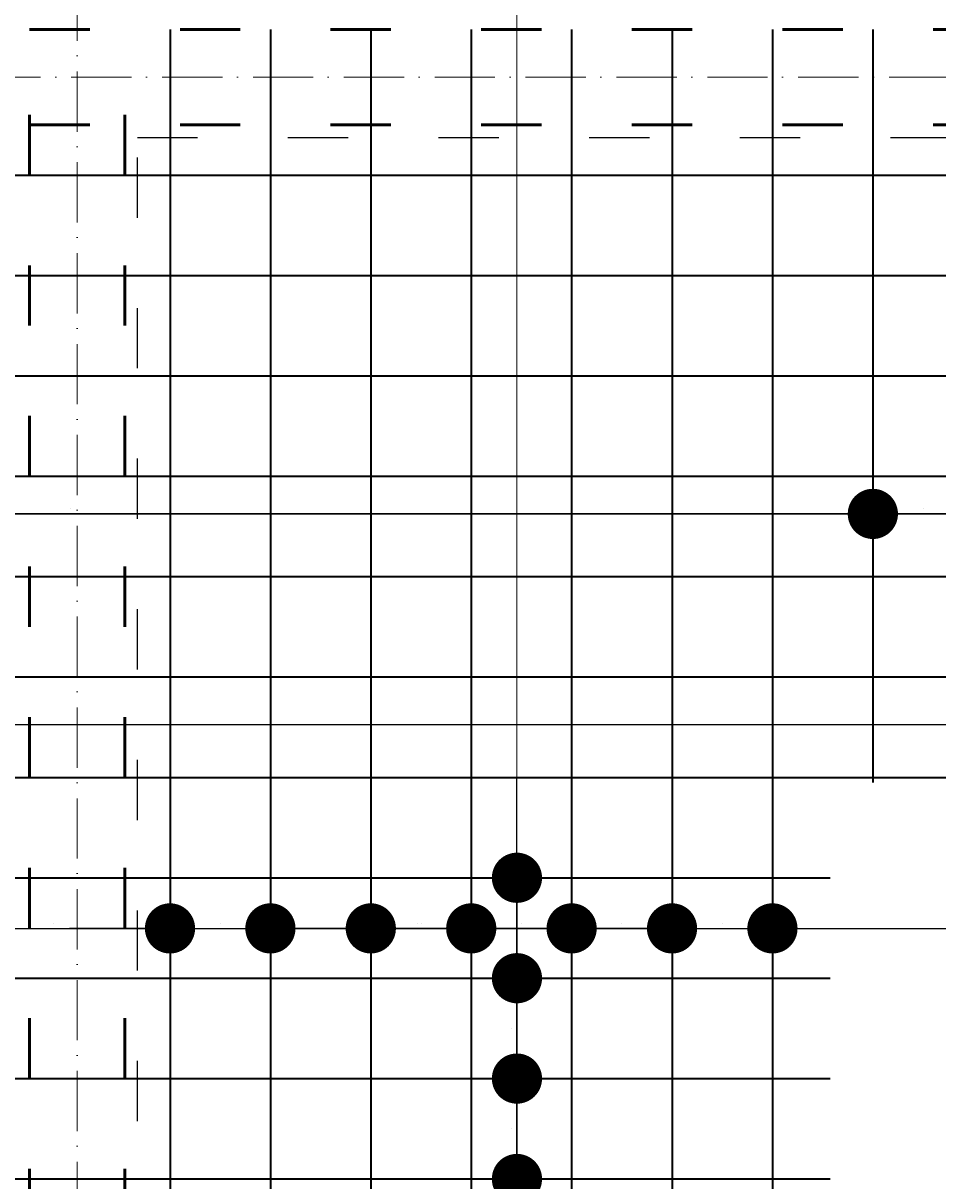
# Model space of a CAD drawing. Header units: millimetres. Extents: x 300938 to 312016, y 11971 to 20881.
# Tile 84 of 239: x 309398 to 309580, y 15059 to 15290. Entities that reach past the tile are written whole.
import ezdxf

# ---------------------------------------------------------------- set-up
doc = ezdxf.new("R2010")
doc.units = ezdxf.units.MM
doc.linetypes.add('ACAD_ISO03W100', pattern=[30, 12, -18])
doc.linetypes.add('ACAD_ISO10W100', pattern=[18, 12, -3, 0, -3])
for name, color, linetype, lineweight in [('konstrukcja wymiary', 1, 'Continuous', 13), ('osie', 5, 'ACAD_ISO10W100', 13), ('zbrojenie', 4, 'Continuous', 50), ('zbrojenie płyty', 141, 'Continuous', 35)]:
    doc.layers.add(name, color=color, linetype=linetype, lineweight=lineweight)
doc.layers.add('przerywane', color=6, linetype='ACAD_ISO03W100')
doc.styles.add('KONSTRUKCJA', font='romand.shx', dxfattribs={"oblique": 10})
doc.styles.get("Standard").update_dxf_attribs({"font": 'romand.shx', "oblique": 10})
doc.dimstyles.new('150', dxfattribs={"dimtxt": 10, "dimasz": 7, "dimexe": 1.25, "dimexo": 0.625, "dimgap": 3, "dimtad": 1, "dimdec": 0, "dimrnd": 0.5, "dimtxsty": 'KONSTRUKCJA', "dimblk": 'ARCHTICK', "dimcen": 2.5, "dimadec": 0, "dimazin": 0, "dimtfac": 1, "dimtdec": 0, "dimtix": 1, "dimtmove": 0, "dimatfit": 3, "dimfxl": 4, "dimfxlon": 1, "dimarcsym": 0})
doc.dimstyles.new('kropki', dxfattribs={"dimtxt": 0.001, "dimasz": 10, "dimexe": 1.25, "dimexo": 0.625, "dimgap": 1, "dimtad": 1, "dimtxsty": 'Standard', "dimblk": 'DOT', "dimcen": 2.5, "dimadec": 0, "dimazin": 0, "dimtfac": 1, "dimtmove": 0, "dimatfit": 3, "dimfxl": 1, "dimfxlon": 1, "dimarcsym": 0})

# ---------------------------------------------------------------- blocks, each defined once
blk = doc.blocks.new('_ArchTick')
at = {"color": 0, "linetype": 'ByBlock', "lineweight": 13, "const_width": 0.15}
blk.add_lwpolyline([(-0.5, -0.5), (0.5, 0.5)], dxfattribs=at)
blk = doc.blocks.new('*D2125')
at = {"layer": 'Defpoints', "color": 0, "transparency": 16777216}
for p in [(309620.63, 15501.22), (309620.63, 14520.22), (309164.63, 14393.22)]:
    blk.add_point(p, dxfattribs=at)
at = {"layer": 'konstrukcja wymiary', "color": 0, "lineweight": -2, "transparency": 16777216}
for p, q in [((309164.63, 15497.22), (309164.63, 15502.47)), ((309164.63, 15501.22), (309620.63, 15501.22)), ((309620.63, 15497.22), (309620.63, 15502.47))]:
    blk.add_line(p, q, dxfattribs=at)
at = {"layer": 'konstrukcja wymiary', "color": 0, "lineweight": -2, "transparency": 16777216, "xscale": 7, "yscale": 7, "zscale": 7, "rotation": 180}
blk.add_blockref('_ArchTick', (309164.63, 15501.22), dxfattribs=at)
at = {"layer": 'konstrukcja wymiary', "color": 0, "lineweight": -2, "transparency": 16777216, "xscale": 7, "yscale": 7, "zscale": 7}
blk.add_blockref('_ArchTick', (309620.63, 15501.22), dxfattribs=at)
at = {"layer": 'konstrukcja wymiary', "color": 0, "transparency": 16777216, "insert": (309392.63, 15509.22), "char_height": 10, "attachment_point": 5, "style": 'KONSTRUKCJA'}
blk.add_mtext('456', dxfattribs=at)
blk = doc.blocks.new('_Dot')
at = {"color": 0, "linetype": 'ByBlock', "lineweight": -2}
blk.add_line((-0.5, 0), (-1, 0), dxfattribs=at)
at = {"color": 0, "linetype": 'ByBlock', "const_width": 0.5}
blk.add_lwpolyline([(-0.25, 0, 1), (0.25, 0, 1)], format="xyb", close=True, dxfattribs=at)
blk = doc.blocks.new('*D2510')
at = {"layer": 'Defpoints', "color": 0, "transparency": 16777216}
for p in [(309507.13, 15119.72), (309496.24, 15099.72), (309507.13, 15099.72)]:
    blk.add_point(p, dxfattribs=at)
at = {"layer": 'konstrukcja wymiary', "color": 0, "lineweight": -2, "transparency": 16777216}
for p, q in [((309496.24, 15129.72), (309496.24, 15139.72)), ((309497.24, 15119.72), (309494.99, 15119.72)), ((309496.24, 15119.72), (309496.24, 15099.72)), ((309497.24, 15099.72), (309494.99, 15099.72)), ((309496.24, 15089.72), (309496.24, 15079.72))]:
    blk.add_line(p, q, dxfattribs=at)
at = {"layer": 'konstrukcja wymiary', "color": 0, "lineweight": -2, "transparency": 16777216, "xscale": 10, "yscale": 10, "zscale": 10}
for p, rotation in [((309496.24, 15119.72), 270), ((309496.24, 15099.72), 90)]:
    blk.add_blockref('_Dot', p, dxfattribs=dict(at, rotation=rotation))
at = {"layer": 'konstrukcja wymiary', "color": 0, "transparency": 16777216, "insert": (309495.24, 15109.72), "char_height": 0.001, "attachment_point": 5, "rotation": 90}
blk.add_mtext('20', dxfattribs=at)
blk = doc.blocks.new('*D2511')
at = {"layer": 'Defpoints', "color": 0, "transparency": 16777216}
for p in [(309507.13, 15099.72), (309496.24, 15079.72), (309558.63, 15079.72)]:
    blk.add_point(p, dxfattribs=at)
at = {"layer": 'konstrukcja wymiary', "color": 0, "lineweight": -2, "transparency": 16777216}
for p, q in [((309496.24, 15109.72), (309496.24, 15119.72)), ((309497.24, 15099.72), (309494.99, 15099.72)), ((309496.24, 15099.72), (309496.24, 15079.72)), ((309497.24, 15079.72), (309494.99, 15079.72)), ((309496.24, 15069.72), (309496.24, 15059.72))]:
    blk.add_line(p, q, dxfattribs=at)
at = {"layer": 'konstrukcja wymiary', "color": 0, "lineweight": -2, "transparency": 16777216, "xscale": 10, "yscale": 10, "zscale": 10}
for p, rotation in [((309496.24, 15099.72), 270), ((309496.24, 15079.72), 90)]:
    blk.add_blockref('_Dot', p, dxfattribs=dict(at, rotation=rotation))
at = {"layer": 'konstrukcja wymiary', "color": 0, "transparency": 16777216, "insert": (309495.24, 15089.72), "char_height": 0.001, "attachment_point": 5, "rotation": 90}
blk.add_mtext('20', dxfattribs=at)
blk = doc.blocks.new('*D2512')
at = {"layer": 'Defpoints', "color": 0, "transparency": 16777216}
for p in [(309558.63, 15079.72), (309496.24, 15059.72), (309507.13, 15059.72)]:
    blk.add_point(p, dxfattribs=at)
at = {"layer": 'konstrukcja wymiary', "color": 0, "lineweight": -2, "transparency": 16777216}
for p, q in [((309496.24, 15089.72), (309496.24, 15099.72)), ((309497.24, 15079.72), (309494.99, 15079.72)), ((309496.24, 15079.72), (309496.24, 15059.72)), ((309497.24, 15059.72), (309494.99, 15059.72)), ((309496.24, 15049.72), (309496.24, 15039.72))]:
    blk.add_line(p, q, dxfattribs=at)
at = {"layer": 'konstrukcja wymiary', "color": 0, "lineweight": -2, "transparency": 16777216, "xscale": 10, "yscale": 10, "zscale": 10}
for p, rotation in [((309496.24, 15079.72), 270), ((309496.24, 15059.72), 90)]:
    blk.add_blockref('_Dot', p, dxfattribs=dict(at, rotation=rotation))
at = {"layer": 'konstrukcja wymiary', "color": 0, "transparency": 16777216, "insert": (309495.24, 15069.72), "char_height": 0.001, "attachment_point": 5, "rotation": 90}
blk.add_mtext('20', dxfattribs=at)
blk = doc.blocks.new('*D2513')
at = {"layer": 'Defpoints', "color": 0, "transparency": 16777216}
for p in [(309507.13, 15059.72), (309496.24, 15038.97), (309507.13, 15038.97)]:
    blk.add_point(p, dxfattribs=at)
at = {"layer": 'konstrukcja wymiary', "color": 0, "lineweight": -2, "transparency": 16777216}
for p, q in [((309496.24, 15069.72), (309496.24, 15079.72)), ((309497.24, 15059.72), (309494.99, 15059.72)), ((309496.24, 15059.72), (309496.24, 15038.97)), ((309497.24, 15038.97), (309494.99, 15038.97)), ((309496.24, 15028.97), (309496.24, 15018.97))]:
    blk.add_line(p, q, dxfattribs=at)
at = {"layer": 'konstrukcja wymiary', "color": 0, "lineweight": -2, "transparency": 16777216, "xscale": 10, "yscale": 10, "zscale": 10}
for p, rotation in [((309496.24, 15059.72), 270), ((309496.24, 15038.97), 90)]:
    blk.add_blockref('_Dot', p, dxfattribs=dict(at, rotation=rotation))
at = {"layer": 'konstrukcja wymiary', "color": 0, "transparency": 16777216, "insert": (309495.24, 15049.35), "char_height": 0.001, "attachment_point": 5, "rotation": 90}
blk.add_mtext('20,75', dxfattribs=at)
blk = doc.blocks.new('*D2729')
at = {"layer": 'Defpoints', "color": 0, "transparency": 16777216}
for p in [(309067.54, 15119.59), (309885.19, 15109.64), (309885.19, 15099.59)]:
    blk.add_point(p, dxfattribs=at)
at = {"layer": 'konstrukcja wymiary', "color": 0, "lineweight": -2, "transparency": 16777216}
for p, q in [((309067.54, 15110.64), (309067.54, 15108.39)), ((309885.19, 15108.64), (309885.19, 15110.89)), ((309077.54, 15109.64), (309875.19, 15109.64))]:
    blk.add_line(p, q, dxfattribs=at)
at = {"layer": 'konstrukcja wymiary', "color": 0, "lineweight": -2, "transparency": 16777216, "xscale": 10, "yscale": 10, "zscale": 10, "rotation": 180}
blk.add_blockref('_Dot', (309067.54, 15109.64), dxfattribs=at)
at = {"layer": 'konstrukcja wymiary', "color": 0, "lineweight": -2, "transparency": 16777216, "xscale": 10, "yscale": 10, "zscale": 10}
blk.add_blockref('_Dot', (309885.19, 15109.64), dxfattribs=at)
at = {"layer": 'konstrukcja wymiary', "color": 0, "transparency": 16777216, "insert": (309476.36, 15110.64), "char_height": 0.001, "attachment_point": 5}
blk.add_mtext('817,65', dxfattribs=at)
blk = doc.blocks.new('*D2746')
at = {"layer": 'Defpoints', "color": 0, "transparency": 16777216}
for p in [(310376.34, 15181.72), (309360.92, 15159.72), (310376.34, 15150.23)]:
    blk.add_point(p, dxfattribs=at)
at = {"layer": 'konstrukcja wymiary', "color": 0, "lineweight": -2, "transparency": 16777216}
for p, q in [((309360.92, 15151.23), (309360.92, 15148.98)), ((309370.92, 15150.23), (310366.34, 15150.23)), ((310376.34, 15151.23), (310376.34, 15148.98))]:
    blk.add_line(p, q, dxfattribs=at)
at = {"layer": 'konstrukcja wymiary', "color": 0, "lineweight": -2, "transparency": 16777216, "xscale": 10, "yscale": 10, "zscale": 10, "rotation": 180}
blk.add_blockref('_Dot', (309360.92, 15150.23), dxfattribs=at)
at = {"layer": 'konstrukcja wymiary', "color": 0, "lineweight": -2, "transparency": 16777216, "xscale": 10, "yscale": 10, "zscale": 10}
blk.add_blockref('_Dot', (310376.34, 15150.23), dxfattribs=at)
at = {"layer": 'konstrukcja wymiary', "color": 0, "transparency": 16777216, "insert": (309868.63, 15151.23), "char_height": 0.001, "attachment_point": 5}
blk.add_mtext('1015,43', dxfattribs=at)
blk = doc.blocks.new('*D2752')
at = {"layer": 'Defpoints', "color": 0, "transparency": 16777216}
for p in [(309012.54, 15119.72), (309467.13, 15119.72), (309467.13, 15109.64)]:
    blk.add_point(p, dxfattribs=at)
at = {"layer": 'konstrukcja wymiary', "color": 0, "lineweight": -2, "transparency": 16777216}
for p, q in [((309012.54, 15110.64), (309012.54, 15108.39)), ((309467.13, 15110.64), (309467.13, 15108.39)), ((309022.54, 15109.64), (309457.13, 15109.64))]:
    blk.add_line(p, q, dxfattribs=at)
at = {"layer": 'konstrukcja wymiary', "color": 0, "lineweight": -2, "transparency": 16777216, "xscale": 10, "yscale": 10, "zscale": 10, "rotation": 180}
blk.add_blockref('_Dot', (309012.54, 15109.64), dxfattribs=at)
at = {"layer": 'konstrukcja wymiary', "color": 0, "lineweight": -2, "transparency": 16777216, "xscale": 10, "yscale": 10, "zscale": 10}
blk.add_blockref('_Dot', (309467.13, 15109.64), dxfattribs=at)
at = {"layer": 'konstrukcja wymiary', "color": 0, "transparency": 16777216, "insert": (309239.84, 15110.64), "char_height": 0.001, "attachment_point": 5}
blk.add_mtext('454,59', dxfattribs=at)
blk = doc.blocks.new('*D2753')
at = {"layer": 'Defpoints', "color": 0, "transparency": 16777216}
for p in [(309467.13, 15119.72), (309487.13, 15109.64), (309487.13, 15099.72)]:
    blk.add_point(p, dxfattribs=at)
at = {"layer": 'konstrukcja wymiary', "color": 0, "lineweight": -2, "transparency": 16777216}
for p, q in [((309467.13, 15110.64), (309467.13, 15108.39)), ((309487.13, 15108.64), (309487.13, 15110.89)), ((309457.13, 15109.64), (309447.13, 15109.64)), ((309467.13, 15109.64), (309487.13, 15109.64)), ((309497.13, 15109.64), (309507.13, 15109.64))]:
    blk.add_line(p, q, dxfattribs=at)
at = {"layer": 'konstrukcja wymiary', "color": 0, "lineweight": -2, "transparency": 16777216, "xscale": 10, "yscale": 10, "zscale": 10}
blk.add_blockref('_Dot', (309467.13, 15109.64), dxfattribs=at)
at = {"layer": 'konstrukcja wymiary', "color": 0, "lineweight": -2, "transparency": 16777216, "xscale": 10, "yscale": 10, "zscale": 10, "rotation": 180}
blk.add_blockref('_Dot', (309487.13, 15109.64), dxfattribs=at)
at = {"layer": 'konstrukcja wymiary', "color": 0, "transparency": 16777216, "insert": (309477.13, 15110.64), "char_height": 0.001, "attachment_point": 5}
blk.add_mtext('20', dxfattribs=at)
blk = doc.blocks.new('*D2754')
at = {"layer": 'Defpoints', "color": 0, "transparency": 16777216}
for p in [(309507.13, 15109.64), (309487.13, 15099.72), (309507.13, 15099.72)]:
    blk.add_point(p, dxfattribs=at)
at = {"layer": 'konstrukcja wymiary', "color": 0, "lineweight": -2, "transparency": 16777216}
for p, q in [((309487.13, 15108.64), (309487.13, 15110.89)), ((309507.13, 15108.64), (309507.13, 15110.89)), ((309477.13, 15109.64), (309467.13, 15109.64)), ((309487.13, 15109.64), (309507.13, 15109.64)), ((309517.13, 15109.64), (309527.13, 15109.64))]:
    blk.add_line(p, q, dxfattribs=at)
at = {"layer": 'konstrukcja wymiary', "color": 0, "lineweight": -2, "transparency": 16777216, "xscale": 10, "yscale": 10, "zscale": 10}
blk.add_blockref('_Dot', (309487.13, 15109.64), dxfattribs=at)
at = {"layer": 'konstrukcja wymiary', "color": 0, "lineweight": -2, "transparency": 16777216, "xscale": 10, "yscale": 10, "zscale": 10, "rotation": 180}
blk.add_blockref('_Dot', (309507.13, 15109.64), dxfattribs=at)
at = {"layer": 'konstrukcja wymiary', "color": 0, "transparency": 16777216, "insert": (309497.13, 15110.64), "char_height": 0.001, "attachment_point": 5}
blk.add_mtext('20', dxfattribs=at)
blk = doc.blocks.new('*D2755')
at = {"layer": 'Defpoints', "color": 0, "transparency": 16777216}
for p in [(309527.13, 15109.64), (309507.13, 15099.72), (309527.13, 15099.72)]:
    blk.add_point(p, dxfattribs=at)
at = {"layer": 'konstrukcja wymiary', "color": 0, "lineweight": -2, "transparency": 16777216}
for p, q in [((309507.13, 15108.64), (309507.13, 15110.89)), ((309527.13, 15108.64), (309527.13, 15110.89)), ((309497.13, 15109.64), (309487.13, 15109.64)), ((309507.13, 15109.64), (309527.13, 15109.64)), ((309537.13, 15109.64), (309547.13, 15109.64))]:
    blk.add_line(p, q, dxfattribs=at)
at = {"layer": 'konstrukcja wymiary', "color": 0, "lineweight": -2, "transparency": 16777216, "xscale": 10, "yscale": 10, "zscale": 10}
blk.add_blockref('_Dot', (309507.13, 15109.64), dxfattribs=at)
at = {"layer": 'konstrukcja wymiary', "color": 0, "lineweight": -2, "transparency": 16777216, "xscale": 10, "yscale": 10, "zscale": 10, "rotation": 180}
blk.add_blockref('_Dot', (309527.13, 15109.64), dxfattribs=at)
at = {"layer": 'konstrukcja wymiary', "color": 0, "transparency": 16777216, "insert": (309517.13, 15110.64), "char_height": 0.001, "attachment_point": 5}
blk.add_mtext('20', dxfattribs=at)
blk = doc.blocks.new('*D2756')
at = {"layer": 'Defpoints', "color": 0, "transparency": 16777216}
for p in [(309547.13, 15109.64), (309527.13, 15099.72), (309547.13, 15099.72)]:
    blk.add_point(p, dxfattribs=at)
at = {"layer": 'konstrukcja wymiary', "color": 0, "lineweight": -2, "transparency": 16777216}
for p, q in [((309527.13, 15108.64), (309527.13, 15110.89)), ((309547.13, 15108.64), (309547.13, 15110.89)), ((309517.13, 15109.64), (309507.13, 15109.64)), ((309527.13, 15109.64), (309547.13, 15109.64)), ((309557.13, 15109.64), (309567.13, 15109.64))]:
    blk.add_line(p, q, dxfattribs=at)
at = {"layer": 'konstrukcja wymiary', "color": 0, "lineweight": -2, "transparency": 16777216, "xscale": 10, "yscale": 10, "zscale": 10}
blk.add_blockref('_Dot', (309527.13, 15109.64), dxfattribs=at)
at = {"layer": 'konstrukcja wymiary', "color": 0, "lineweight": -2, "transparency": 16777216, "xscale": 10, "yscale": 10, "zscale": 10, "rotation": 180}
blk.add_blockref('_Dot', (309547.13, 15109.64), dxfattribs=at)
at = {"layer": 'konstrukcja wymiary', "color": 0, "transparency": 16777216, "insert": (309537.13, 15110.64), "char_height": 0.001, "attachment_point": 5}
blk.add_mtext('20', dxfattribs=at)
blk = doc.blocks.new('*D2757')
at = {"layer": 'Defpoints', "color": 0, "transparency": 16777216}
for p in [(310047.13, 15109.64), (310047.13, 15101.72), (309547.13, 15099.72)]:
    blk.add_point(p, dxfattribs=at)
at = {"layer": 'konstrukcja wymiary', "color": 0, "lineweight": -2, "transparency": 16777216}
for p, q in [((309547.13, 15108.64), (309547.13, 15110.89)), ((310047.13, 15108.64), (310047.13, 15110.89)), ((309557.13, 15109.64), (310037.13, 15109.64))]:
    blk.add_line(p, q, dxfattribs=at)
at = {"layer": 'konstrukcja wymiary', "color": 0, "lineweight": -2, "transparency": 16777216, "xscale": 10, "yscale": 10, "zscale": 10, "rotation": 180}
blk.add_blockref('_Dot', (309547.13, 15109.64), dxfattribs=at)
at = {"layer": 'konstrukcja wymiary', "color": 0, "lineweight": -2, "transparency": 16777216, "xscale": 10, "yscale": 10, "zscale": 10}
blk.add_blockref('_Dot', (310047.13, 15109.64), dxfattribs=at)
at = {"layer": 'konstrukcja wymiary', "color": 0, "transparency": 16777216, "insert": (309797.13, 15110.64), "char_height": 0.001, "attachment_point": 5}
blk.add_mtext('500', dxfattribs=at)
blk = doc.blocks.new('*D2770')
at = {"layer": 'Defpoints', "color": 0, "transparency": 16777216}
for p in [(309380.92, 15120.25), (309427.13, 15120.25), (309427.13, 15109.64)]:
    blk.add_point(p, dxfattribs=at)
at = {"layer": 'konstrukcja wymiary', "color": 0, "lineweight": -2, "transparency": 16777216}
for p, q in [((309380.92, 15110.64), (309380.92, 15108.39)), ((309427.13, 15110.64), (309427.13, 15108.39)), ((309390.92, 15109.64), (309417.13, 15109.64))]:
    blk.add_line(p, q, dxfattribs=at)
at = {"layer": 'konstrukcja wymiary', "color": 0, "lineweight": -2, "transparency": 16777216, "xscale": 10, "yscale": 10, "zscale": 10, "rotation": 180}
blk.add_blockref('_Dot', (309380.92, 15109.64), dxfattribs=at)
at = {"layer": 'konstrukcja wymiary', "color": 0, "lineweight": -2, "transparency": 16777216, "xscale": 10, "yscale": 10, "zscale": 10}
blk.add_blockref('_Dot', (309427.13, 15109.64), dxfattribs=at)
at = {"layer": 'konstrukcja wymiary', "color": 0, "transparency": 16777216, "insert": (309404.02, 15110.64), "char_height": 0.001, "attachment_point": 5}
blk.add_mtext('46,21', dxfattribs=at)
blk = doc.blocks.new('*D2771')
at = {"layer": 'Defpoints', "color": 0, "transparency": 16777216}
for p in [(309427.13, 15120.25), (309447.13, 15120.25), (309447.13, 15109.64)]:
    blk.add_point(p, dxfattribs=at)
at = {"layer": 'konstrukcja wymiary', "color": 0, "lineweight": -2, "transparency": 16777216}
for p, q in [((309427.13, 15110.64), (309427.13, 15108.39)), ((309447.13, 15110.64), (309447.13, 15108.39)), ((309417.13, 15109.64), (309407.13, 15109.64)), ((309427.13, 15109.64), (309447.13, 15109.64)), ((309457.13, 15109.64), (309467.13, 15109.64))]:
    blk.add_line(p, q, dxfattribs=at)
at = {"layer": 'konstrukcja wymiary', "color": 0, "lineweight": -2, "transparency": 16777216, "xscale": 10, "yscale": 10, "zscale": 10}
blk.add_blockref('_Dot', (309427.13, 15109.64), dxfattribs=at)
at = {"layer": 'konstrukcja wymiary', "color": 0, "lineweight": -2, "transparency": 16777216, "xscale": 10, "yscale": 10, "zscale": 10, "rotation": 180}
blk.add_blockref('_Dot', (309447.13, 15109.64), dxfattribs=at)
at = {"layer": 'konstrukcja wymiary', "color": 0, "transparency": 16777216, "insert": (309437.13, 15110.64), "char_height": 0.001, "attachment_point": 5}
blk.add_mtext('20', dxfattribs=at)
blk = doc.blocks.new('*D2774')
at = {"layer": 'Defpoints', "color": 0, "transparency": 16777216}
for p in [(309567.13, 15199.72), (309587.13, 15199.72), (309587.13, 15192.21)]:
    blk.add_point(p, dxfattribs=at)
at = {"layer": 'konstrukcja wymiary', "color": 0, "lineweight": -2, "transparency": 16777216}
for p, q in [((309557.13, 15192.21), (309547.13, 15192.21)), ((309567.13, 15193.21), (309567.13, 15190.96)), ((309567.13, 15192.21), (309587.13, 15192.21)), ((309587.13, 15193.21), (309587.13, 15190.96)), ((309597.13, 15192.21), (309607.13, 15192.21))]:
    blk.add_line(p, q, dxfattribs=at)
at = {"layer": 'konstrukcja wymiary', "color": 0, "lineweight": -2, "transparency": 16777216, "xscale": 10, "yscale": 10, "zscale": 10}
blk.add_blockref('_Dot', (309567.13, 15192.21), dxfattribs=at)
at = {"layer": 'konstrukcja wymiary', "color": 0, "lineweight": -2, "transparency": 16777216, "xscale": 10, "yscale": 10, "zscale": 10, "rotation": 180}
blk.add_blockref('_Dot', (309587.13, 15192.21), dxfattribs=at)
at = {"layer": 'konstrukcja wymiary', "color": 0, "transparency": 16777216, "insert": (309577.13, 15193.21), "char_height": 0.001, "attachment_point": 5}
blk.add_mtext('20', dxfattribs=at)
blk = doc.blocks.new('*D2775')
at = {"layer": 'Defpoints', "color": 0, "transparency": 16777216}
for p in [(309587.13, 15199.72), (309607.13, 15199.72), (309607.13, 15192.21)]:
    blk.add_point(p, dxfattribs=at)
at = {"layer": 'konstrukcja wymiary', "color": 0, "lineweight": -2, "transparency": 16777216}
for p, q in [((309577.13, 15192.21), (309567.13, 15192.21)), ((309587.13, 15193.21), (309587.13, 15190.96)), ((309587.13, 15192.21), (309607.13, 15192.21)), ((309607.13, 15193.21), (309607.13, 15190.96)), ((309617.13, 15192.21), (309627.13, 15192.21))]:
    blk.add_line(p, q, dxfattribs=at)
at = {"layer": 'konstrukcja wymiary', "color": 0, "lineweight": -2, "transparency": 16777216, "xscale": 10, "yscale": 10, "zscale": 10}
blk.add_blockref('_Dot', (309587.13, 15192.21), dxfattribs=at)
at = {"layer": 'konstrukcja wymiary', "color": 0, "lineweight": -2, "transparency": 16777216, "xscale": 10, "yscale": 10, "zscale": 10, "rotation": 180}
blk.add_blockref('_Dot', (309607.13, 15192.21), dxfattribs=at)
at = {"layer": 'konstrukcja wymiary', "color": 0, "transparency": 16777216, "insert": (309597.13, 15193.21), "char_height": 0.001, "attachment_point": 5}
blk.add_mtext('20', dxfattribs=at)
blk = doc.blocks.new('*D2874')
at = {"layer": 'Defpoints', "color": 0, "transparency": 16777216}
for p in [(309567.13, 15199.72), (309247.52, 15192.21), (309247.52, 15179.72)]:
    blk.add_point(p, dxfattribs=at)
at = {"layer": 'konstrukcja wymiary', "color": 0, "lineweight": -2, "transparency": 16777216}
for p, q in [((309247.52, 15191.21), (309247.52, 15193.46)), ((309557.13, 15192.21), (309257.52, 15192.21)), ((309567.13, 15193.21), (309567.13, 15190.96))]:
    blk.add_line(p, q, dxfattribs=at)
at = {"layer": 'konstrukcja wymiary', "color": 0, "lineweight": -2, "transparency": 16777216, "xscale": 10, "yscale": 10, "zscale": 10, "rotation": 180}
blk.add_blockref('_Dot', (309247.52, 15192.21), dxfattribs=at)
at = {"layer": 'konstrukcja wymiary', "color": 0, "lineweight": -2, "transparency": 16777216, "xscale": 10, "yscale": 10, "zscale": 10}
blk.add_blockref('_Dot', (309567.13, 15192.21), dxfattribs=at)
at = {"layer": 'konstrukcja wymiary', "color": 0, "transparency": 16777216, "insert": (309407.32, 15193.21), "char_height": 0.001, "attachment_point": 5}
blk.add_mtext('319,61', dxfattribs=at)
blk = doc.blocks.new('*D2883')
at = {"layer": 'Defpoints', "color": 0, "transparency": 16777216}
for p in [(309704.23, 15192.21), (309087.55, 15179.72), (309704.23, 15179.72)]:
    blk.add_point(p, dxfattribs=at)
at = {"layer": 'konstrukcja wymiary', "color": 0, "lineweight": -2, "transparency": 16777216}
for p, q in [((309087.55, 15191.21), (309087.55, 15193.46)), ((309097.55, 15192.21), (309694.23, 15192.21)), ((309704.23, 15191.21), (309704.23, 15193.46))]:
    blk.add_line(p, q, dxfattribs=at)
at = {"layer": 'konstrukcja wymiary', "color": 0, "lineweight": -2, "transparency": 16777216, "xscale": 10, "yscale": 10, "zscale": 10, "rotation": 180}
blk.add_blockref('_Dot', (309087.55, 15192.21), dxfattribs=at)
at = {"layer": 'konstrukcja wymiary', "color": 0, "lineweight": -2, "transparency": 16777216, "xscale": 10, "yscale": 10, "zscale": 10}
blk.add_blockref('_Dot', (309704.23, 15192.21), dxfattribs=at)
at = {"layer": 'konstrukcja wymiary', "color": 0, "transparency": 16777216, "insert": (309395.89, 15193.21), "char_height": 0.001, "attachment_point": 5}
blk.add_mtext('616,68', dxfattribs=at)

msp = doc.modelspace()

# ---------------------------------------------------------------- linework, layer by layer
at = {"layer": 'konstrukcja wymiary'}
for p, q in [((309496.237, 15107.224), (309496.237, 15346.841)), ((309577.131, 15192.213), (308901.853, 15192.213))]:
    msp.add_line(p, q, dxfattribs=at)
at = {"layer": 'osie'}
for p, q in [((309408.631, 15606.148), (309408.631, 13976.332)), ((308773.963, 15279.224), (310778.683, 15279.224))]:
    msp.add_line(p, q, dxfattribs=at)
at = {"layer": 'przerywane'}
for p, q in [((309420.631, 14711.224), (309420.631, 15267.224)), ((309420.631, 15267.224), (310016.631, 15267.224))]:
    msp.add_line(p, q, dxfattribs=at)
at = {"layer": 'zbrojenie', "linetype": 'ACAD_ISO03W100'}
for p, q in [((308979.131, 15288.724), (310758.131, 15288.724)), ((309399.131, 14689.724), (309399.131, 15288.724)), ((309418.131, 14689.724), (309418.131, 15288.724)), ((308979.131, 15269.724), (310758.131, 15269.724))]:
    msp.add_line(p, q, dxfattribs=at)
at = {"layer": 'zbrojenie płyty'}
for p, q in [((309427.131, 15288.724), (309427.131, 14549.224)), ((309447.131, 15288.724), (309447.131, 14549.224)), ((309467.131, 15288.724), (309467.131, 14789.224)), ((309487.131, 15288.724), (309487.131, 14789.224)), ((309507.131, 15288.724), (309507.131, 14789.224)), ((309527.131, 15288.724), (309527.131, 14789.224)), ((309547.131, 15288.724), (309547.131, 14789.224)), ((309567.131, 15288.724), (309567.131, 15138.724)), ((308979.131, 15259.724), (309898.631, 15259.724)), ((308979.131, 15239.724), (309898.631, 15239.724)), ((308979.131, 15219.724), (309898.631, 15219.724)), ((308979.131, 15199.724), (309898.631, 15199.724)), ((308979.131, 15179.724), (309898.631, 15179.724)), ((308979.131, 15159.724), (309898.631, 15159.724)), ((308979.131, 15139.724), (309898.631, 15139.724)), ((309258.631, 15119.724), (309558.631, 15119.724)), ((309258.631, 15099.724), (309558.631, 15099.724)), ((309258.631, 15079.724), (309558.631, 15079.724)), ((309258.631, 15059.724), (309558.631, 15059.724))]:
    msp.add_line(p, q, dxfattribs=at)

# ---------------------------------------------------------------- dimensions: what is measured, and where the dimension line sits
at = {"layer": 'konstrukcja wymiary'}
for base, p1, p2, dimstyle, picture, middle in [((309620.631, 15501.224), (309164.631, 14393.224), (309620.631, 14520.224), '150', '*D2125', (309392.631, 15509.224)), ((309247.518, 15192.213), (309567.131, 15199.724), (309247.518, 15179.724), 'kropki', '*D2874', (309407.324, 15193.213)), ((309607.131, 15192.213), (309587.131, 15199.724), (309607.131, 15199.724), 'kropki', '*D2775', (309597.131, 15193.213)), ((309704.231, 15192.213), (309087.547, 15179.724), (309704.231, 15179.724), 'kropki', '*D2883', (309395.889, 15193.213)), ((310376.344, 15150.227), (309360.918, 15159.724), (310376.344, 15181.724), 'kropki', '*D2746', (309868.631, 15151.227)), ((309447.131, 15109.637), (309427.131, 15120.247), (309447.131, 15120.247), 'kropki', '*D2771', (309437.131, 15110.638)), ((309885.189, 15109.637), (309067.538, 15119.594), (309885.189, 15099.594), 'kropki', '*D2729', (309476.363, 15110.638)), ((309487.131, 15109.637), (309467.131, 15119.724), (309487.131, 15099.724), 'kropki', '*D2753', (309477.131, 15110.638)), ((309507.131, 15109.637), (309487.131, 15099.724), (309507.131, 15099.724), 'kropki', '*D2754', (309497.131, 15110.638)), ((309527.131, 15109.637), (309507.131, 15099.724), (309527.131, 15099.724), 'kropki', '*D2755', (309517.131, 15110.638)), ((309547.131, 15109.637), (309527.131, 15099.724), (309547.131, 15099.724), 'kropki', '*D2756', (309537.131, 15110.638)), ((310047.131, 15109.637), (309547.131, 15099.724), (310047.131, 15101.724), 'kropki', '*D2757', (309797.131, 15110.638))]:
    dim = msp.add_linear_dim(base=base, p1=p1, p2=p2, dimstyle=dimstyle, override={"dimtmove": 1}, dxfattribs=at)
    dim.commit()
    dim.dimension.update_dxf_attribs({"geometry": picture, "text_midpoint": middle})
for base, p1, p2, picture, middle in [((309587.131, 15192.213), (309567.131, 15199.724), (309587.131, 15199.724), '*D2774', (309577.131, 15193.213)), ((309427.131, 15109.637), (309380.918, 15120.247), (309427.131, 15120.247), '*D2770', (309404.024, 15110.638)), ((309467.131, 15109.637), (309012.54, 15119.724), (309467.131, 15119.724), '*D2752', (309239.835, 15110.638))]:
    dim = msp.add_linear_dim(base=base, p1=p1, p2=p2, dimstyle='kropki', dxfattribs=at)
    dim.commit()
    dim.dimension.update_dxf_attribs({"geometry": picture, "text_midpoint": middle})
dim = msp.add_linear_dim(base=(309496.237, 15099.724), p1=(309507.131, 15119.724), p2=(309507.131, 15099.724), angle=90, dimstyle='kropki', dxfattribs=at)
dim.commit()
dim.dimension.update_dxf_attribs({"geometry": '*D2510', "text_midpoint": (309495.236, 15109.724)})
for base, p1, p2, picture, middle in [((309496.237, 15079.724), (309507.131, 15099.724), (309558.631, 15079.724), '*D2511', (309495.236, 15089.724)), ((309496.237, 15059.724), (309558.631, 15079.724), (309507.131, 15059.724), '*D2512', (309495.236, 15069.724)), ((309496.237, 15038.974), (309507.131, 15059.724), (309507.131, 15038.974), '*D2513', (309495.236, 15049.349))]:
    dim = msp.add_linear_dim(base=base, p1=p1, p2=p2, angle=90, dimstyle='kropki', override={"dimtmove": 1}, dxfattribs=at)
    dim.commit()
    dim.dimension.update_dxf_attribs({"geometry": picture, "text_midpoint": middle})

doc.saveas('drawing.dxf')
